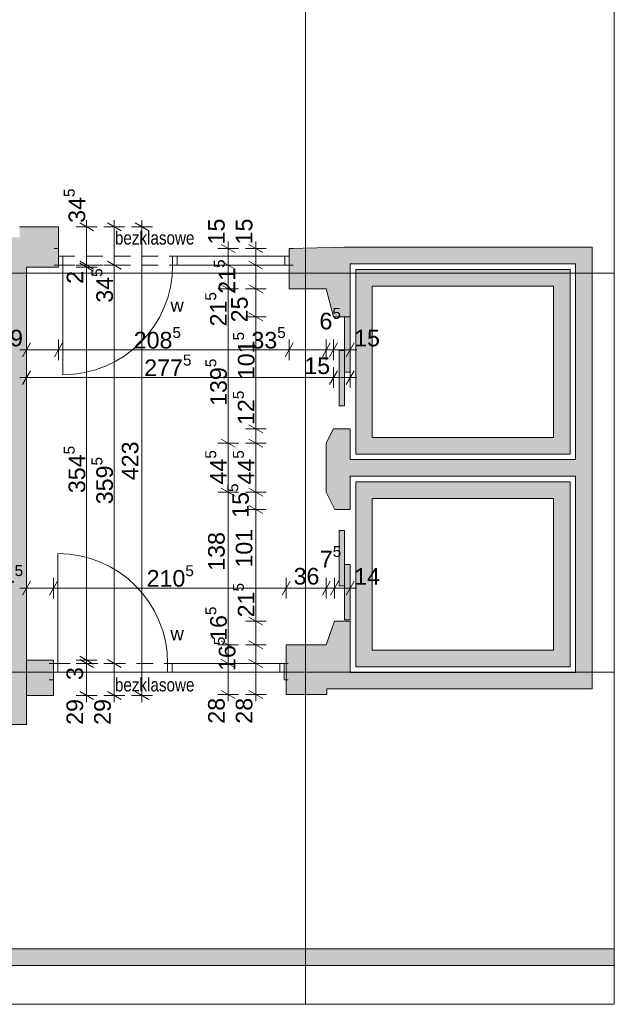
# Paper-space layout 'A-12 INWENTARYZACJA - PIĘTRO 9' of a CAD drawing. Header units: millimetres. Extents: x 0 to 420, y 0 to 297.
# Tile 7 of 10: x 232 to 286, y 108 to 197. Entities that reach past the tile are written whole.
import ezdxf
from ezdxf.xclip import XClip

# ---------------------------------------------------------------- set-up
doc = ezdxf.new("R2010")
doc.units = ezdxf.units.MM
doc.header["$MEASUREMENT"] = 0
doc.header["$XCLIPFRAME"] = 0
for name, pattern in [('ACAD_ISO03W100', [300, 120, -180]), ('DASHDOTX2', [1000, 500, -250, 0, -250]), ('Przer. długie kreski', [2.5, 1.5, -1]), ('PRZERYWANA_DU_A', [550, 350.0000000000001, -199.9999999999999])]:
    doc.linetypes.add(name, pattern=pattern)
for name, color, linetype, lineweight in [('0_Nr_pióra__2', 8, 'Continuous', 13), ('A_linie przekroju_Nr_pióra__1', 7, 'Continuous', 20), ('A_winda_Nr_pióra__1', 7, 'Continuous', 20), ('A_wymiary_Nr_pióra__1', 7, 'Continuous', 20), ('A_wymiary_Nr_pióra__2', 8, 'Continuous', 13), ('A_ściany_Nr_pióra__1', 7, 'Continuous', 20), ('Drzwi Archicad_Nr_pióra__1', 7, 'Continuous', 20)]:
    doc.layers.add(name, color=color, linetype=linetype, lineweight=lineweight)
for name, color, linetype, lineweight, true_color in [('A_opis_Nr_pióra__6', 7, 'Continuous', 13, 0xa9a9a9), ('A_osie_Nr_pióra__16', 7, 'Continuous', 5, 0x0f0f0f), ('A_ppoż_Nr_pióra__8', 7, 'Continuous', 13, 0x4c4c4c), ('A_ściany_Nr_pióra__10', 7, 'Continuous', 13, 0x4b4b4b)]:
    doc.layers.add(name, color=color, linetype=linetype, lineweight=lineweight, true_color=true_color)
for name, color, linetype in [('A_podrys', 7, 'Continuous'), ('A_winda', 7, 'Continuous'), ('A_ściany', 7, 'Continuous')]:
    doc.layers.add(name, color=color, linetype=linetype)
doc.styles.add('STYL_AUTOMATYCZNY_1', font='arial.ttf')
doc.styles.add('STYL_AUTOMATYCZNY_2', font='ARIALN.TTF')
doc.styles.add('STYL_AUTOMATYCZNY_4', font='arial.ttf')

# ---------------------------------------------------------------- blocks, each defined once
blk = doc.blocks.new('Rysunek_1_1', base_point=(-1583.246055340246, -271.4475983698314))
at = {"layer": 'A_winda', "linetype": 'Continuous', "lineweight": 0, "true_color": 0xfdfdfd}
h = blk.add_hatch(color=7, dxfattribs=at)
h.paths.add_polyline_path([(262.5852785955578, 173.9772357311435), (262.5852785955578, 157.3027357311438), (281.9452785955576, 157.3027357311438), (281.9452785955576, 173.9772357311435)])
h.paths.add_polyline_path([(280.4452785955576, 172.4772357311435), (280.4452785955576, 158.8027357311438), (264.0852785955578, 158.8027357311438), (264.0852785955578, 172.4772357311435)], flags=0)
for points in [[(261.5852785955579, 164.7083911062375), (262.0852785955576, 164.7083911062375), (262.0852785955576, 169.7083911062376), (261.5852785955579, 169.7083911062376)], [(261.085278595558, 161.6489538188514), (261.5852785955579, 161.6489538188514), (261.5852785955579, 166.6489538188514), (261.085278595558, 166.6489538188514)], [(261.085278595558, 150.4056729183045), (261.085278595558, 145.4056729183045), (261.5852785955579, 145.4056729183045), (261.5852785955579, 150.4056729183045)], [(261.5852785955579, 147.3462356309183), (261.5852785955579, 142.3462356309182), (262.0852785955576, 142.3462356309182), (262.0852785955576, 147.3462356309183)]]:
    blk.add_hatch(color=7, dxfattribs=at).paths.add_polyline_path(points)
h = blk.add_hatch(color=7, dxfattribs=at)
h.paths.add_polyline_path([(281.9452785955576, 154.8027357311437), (262.5852785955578, 154.8027357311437), (262.5852785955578, 138.0952357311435), (281.9452785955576, 138.0952357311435)])
h.paths.add_polyline_path([(280.4452785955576, 153.3027357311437), (280.4452785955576, 139.5952357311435), (264.0852785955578, 139.5952357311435), (264.0852785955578, 153.3027357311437)], flags=0)
at = {"layer": 'A_ściany', "linetype": 'Continuous', "lineweight": 0, "true_color": 0x000000}
for points in [[(231.365278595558, 176.8772357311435), (231.365278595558, 174.1772357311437), (235.7352785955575, 174.1772357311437), (235.7352785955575, 177.8172357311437), (232.2352785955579, 177.8172357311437), (232.2352785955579, 176.8772357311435)], [(256.5752787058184, 172.2323346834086), (259.9352783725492, 172.2323346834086), (260.5952789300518, 169.7083913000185), (262.0852788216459, 169.7083913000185), (262.0852788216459, 175.9772357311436), (261.5852785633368, 175.9772357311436), (256.5752787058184, 175.8723344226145)], [(283.9452785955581, 175.9772357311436), (262.0852785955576, 175.9772357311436), (262.0852785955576, 174.4772357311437), (283.9452785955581, 174.4772357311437)], [(283.9452785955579, 136.0952357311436), (283.9452785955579, 174.4772357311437), (282.4452785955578, 174.4772357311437), (282.4452785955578, 137.5952357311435)], [(232.8552785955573, 132.8772357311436), (232.8552785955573, 174.1772357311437), (231.3552785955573, 174.1772357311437), (231.3552785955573, 134.3772357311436)], [(259.9352782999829, 153.8513330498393), (260.7062545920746, 152.2948744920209), (262.0852784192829, 152.2948741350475), (262.0852787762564, 159.568391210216), (260.5952790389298, 159.568391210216), (259.9352782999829, 158.3013328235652)], [(262.0852785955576, 155.3027357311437), (282.4452785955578, 155.3027357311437), (282.4452785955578, 156.8027357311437), (262.0852785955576, 156.8027357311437)], [(259.9352782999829, 140.0752355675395), (256.3152785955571, 140.0752355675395), (256.3152785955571, 135.6123304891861), (259.9741930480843, 135.6123304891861), (259.9741930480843, 136.0952359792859), (262.0852787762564, 136.0952359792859), (262.0852784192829, 142.2048742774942), (260.666254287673, 142.2048742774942)], [(232.8552785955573, 138.7072357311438), (232.8552785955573, 135.5072357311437), (235.2852785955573, 135.5072357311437), (235.2852785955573, 138.7072357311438)], [(262.0852785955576, 136.0952357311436), (283.9452785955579, 136.0952357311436), (282.4452785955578, 137.5952357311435), (262.0852785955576, 137.5952357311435)], [(231.3552785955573, 134.3772357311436), (203.2760536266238, 134.3772357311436), (201.7760536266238, 132.8772357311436), (232.8552785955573, 132.8772357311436)], [(156.1960543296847, 112.6264680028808), (156.1960543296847, 111.126467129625), (285.9452773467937, 111.126467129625), (285.9452773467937, 112.6264680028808)]]:
    blk.add_hatch(color=18, dxfattribs=at).paths.add_polyline_path(points)
at = {"layer": '0_Nr_pióra__2', "color": 8, "linetype": 'PRZERYWANA_DU_A', "lineweight": 13, "flags": 128}
for points in [[(285.9452785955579, 107.6272357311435), (285.9452785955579, 202.6272357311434)], [(193.8800683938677, 107.6272357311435), (285.9452785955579, 107.6272357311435)]]:
    blk.add_lwpolyline(points, dxfattribs=at)
at = {"layer": 'A_linie przekroju_Nr_pióra__1', "color": 7, "linetype": 'ACAD_ISO03W100', "lineweight": 20}
blk.add_line((54.97905168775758, 145.4599373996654), (285.9452800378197, 145.4599373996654), dxfattribs=at)
at = {"layer": 'A_osie_Nr_pióra__16', "color": 250, "linetype": 'DASHDOTX2', "lineweight": 5, "true_color": 0x0f0f0f}
for p, q in [((258.0510532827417, 257.0852135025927), (258.0510532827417, 107.6272353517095)), ((285.9452776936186, 173.6272332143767), (61.7463861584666, 173.6272332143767)), ((285.9452776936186, 137.6272392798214), (61.7463861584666, 137.6272392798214))]:
    blk.add_line(p, q, dxfattribs=at)
at = {"layer": 'A_winda_Nr_pióra__1', "color": 7, "linetype": 'PRZERYWANA_DU_A', "lineweight": 20, "flags": 128}
for points in [[(262.5852785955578, 173.9772357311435), (281.9452785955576, 173.9772357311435), (281.9452785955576, 157.3027357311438), (262.5852785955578, 157.3027357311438)], [(280.4452785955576, 172.4772357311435), (280.4452785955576, 158.8027357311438), (264.0852785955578, 158.8027357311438), (264.0852785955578, 172.4772357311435)], [(281.9452785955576, 154.8027357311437), (262.5852785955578, 154.8027357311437), (262.5852785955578, 138.0952357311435), (281.9452785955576, 138.0952357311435)], [(280.4452785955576, 153.3027357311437), (280.4452785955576, 139.5952357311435), (264.0852785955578, 139.5952357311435), (264.0852785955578, 153.3027357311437)]]:
    blk.add_lwpolyline(points, close=True, dxfattribs=at)
at = {"layer": 'A_winda_Nr_pióra__1', "color": 7, "linetype": 'Continuous', "lineweight": 20, "flags": 128}
for points in [[(261.5852785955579, 164.7083911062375), (261.5852785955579, 169.7083911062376), (262.0852785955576, 169.7083911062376), (262.0852785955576, 164.7083911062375)], [(261.085278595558, 161.6489538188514), (261.085278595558, 166.6489538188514), (261.5852785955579, 166.6489538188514), (261.5852785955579, 161.6489538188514)], [(261.085278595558, 150.4056729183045), (261.085278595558, 145.4056729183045), (261.5852785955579, 145.4056729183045), (261.5852785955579, 150.4056729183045)], [(261.5852785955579, 147.3462356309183), (261.5852785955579, 142.3462356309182), (262.0852785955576, 142.3462356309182), (262.0852785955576, 147.3462356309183)]]:
    blk.add_lwpolyline(points, close=True, dxfattribs=at)
at = {"layer": 'A_wymiary_Nr_pióra__1', "color": 7, "linetype": 'Continuous', "lineweight": 20}
for p, q in [((238.9102800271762, 177.4563919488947), (237.6602768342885, 178.1780784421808)), ((241.4102789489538, 177.4563919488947), (240.160279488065, 178.1780784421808)), ((243.9102778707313, 177.4563919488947), (242.6602784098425, 178.1780784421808)), ((251.7002770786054, 175.5114905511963), (250.4502776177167, 176.2331770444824)), ((254.200279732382, 175.5114905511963), (252.9502802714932, 176.2331770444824)), ((237.6602768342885, 174.7331784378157), (238.9102800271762, 174.0114919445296)), ((238.9102800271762, 173.8163905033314), (237.6602768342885, 174.5380807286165)), ((240.160279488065, 174.7331784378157), (241.4102789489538, 174.0114919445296)), ((250.4502776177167, 174.7331784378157), (251.7002770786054, 174.0114919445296)), ((252.9502802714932, 174.7331784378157), (254.200279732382, 174.0114919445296)), ((250.4502776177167, 172.5931793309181), (251.7002770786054, 171.8714891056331)), ((252.9502802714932, 172.5931793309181), (254.200279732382, 171.8714891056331)), ((252.9502802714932, 170.0692359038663), (254.200279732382, 169.3475456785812)), ((233.2161229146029, 167.3333895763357), (232.4944364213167, 166.0833901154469)), ((236.0961214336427, 167.3333895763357), (235.3744349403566, 166.0833901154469)), ((256.9361223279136, 167.3333895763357), (256.2144358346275, 166.0833901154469)), ((260.296123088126, 167.3333895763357), (259.5744365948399, 166.0833901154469)), ((260.9561233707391, 167.3333895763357), (260.234433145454, 166.0833901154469)), ((261.7244337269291, 166.0833901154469), (262.4461239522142, 167.3333895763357)), ((233.2161229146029, 164.8333906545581), (232.4944364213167, 163.5833911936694)), ((260.9561233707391, 164.8333906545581), (260.234433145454, 163.5833911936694)), ((261.7244337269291, 163.5833911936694), (262.4461239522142, 164.8333906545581)), ((252.9502802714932, 159.9292342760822), (254.200279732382, 159.2075477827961)), ((250.4502776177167, 158.6621758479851), (251.7002770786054, 157.940489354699)), ((252.9502802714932, 158.6621758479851), (254.200279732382, 157.940489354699)), ((250.4502776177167, 154.2121776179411), (251.7002770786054, 153.490487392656)), ((252.9502802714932, 154.2121776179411), (254.200279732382, 153.490487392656)), ((252.9502802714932, 152.6557175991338), (254.200279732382, 151.9340311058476)), ((233.2161229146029, 145.8298728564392), (232.4944364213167, 144.5798733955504)), ((235.646120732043, 145.8298728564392), (234.9244342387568, 144.5798733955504)), ((256.676121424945, 145.8298728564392), (255.9544349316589, 144.5798733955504)), ((260.296123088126, 145.8298728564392), (259.5744365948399, 144.5798733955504)), ((261.027098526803, 145.8298728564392), (260.3054120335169, 144.5798733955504)), ((261.7244337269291, 144.5798733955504), (262.4461239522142, 145.8298728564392)), ((252.9502802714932, 142.5657172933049), (254.200279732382, 141.8440308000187)), ((250.4502776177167, 140.4360782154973), (251.7002770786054, 139.7143917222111)), ((252.9502802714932, 140.4360782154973), (254.200279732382, 139.7143917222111)), ((237.6602768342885, 139.068080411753), (238.9102800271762, 138.3463901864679)), ((238.9102800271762, 138.0463934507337), (237.6602768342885, 138.7680799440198)), ((240.160279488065, 138.7680799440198), (241.4102789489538, 138.0463934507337)), ((250.4502776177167, 138.7680799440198), (251.7002770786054, 138.0463934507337)), ((252.9502802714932, 138.7680799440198), (254.200279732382, 138.0463934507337)), ((237.6602768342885, 135.8680779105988), (238.9102800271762, 135.1463914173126)), ((240.160279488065, 135.8680779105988), (241.4102789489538, 135.1463914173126)), ((242.6602784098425, 135.8680779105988), (243.9102778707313, 135.1463914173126)), ((250.4502776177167, 135.9731747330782), (251.7002770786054, 135.2514882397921)), ((252.9502802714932, 135.9731747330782), (254.200279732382, 135.2514882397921))]:
    blk.add_line(p, q, dxfattribs=at)
at = {"layer": 'A_wymiary_Nr_pióra__2', "color": 8, "linetype": 'Continuous', "lineweight": 13}
for p, q in [((239.2227789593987, 177.8172351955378), (237.347777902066, 177.8172351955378)), ((238.2852784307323, 177.8172351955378), (238.2852784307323, 178.4284843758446)), ((238.2852784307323, 174.3723351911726), (238.2852784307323, 177.8172351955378)), ((241.7227778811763, 177.8172351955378), (239.8477768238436, 177.8172351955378)), ((240.7852773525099, 177.8172351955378), (240.7852773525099, 178.4284843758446)), ((240.7852773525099, 174.3723351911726), (240.7852773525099, 177.8172351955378)), ((244.2227768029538, 177.8172351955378), (242.3477794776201, 177.8172351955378)), ((243.2852800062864, 177.8172351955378), (243.2852800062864, 178.4284843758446)), ((243.2852800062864, 135.5072346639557), (243.2852800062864, 177.8172351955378)), ((251.0752792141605, 175.8723337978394), (251.0752792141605, 176.4835829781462)), ((253.5752781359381, 175.8723337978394), (253.5752781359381, 176.4835829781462)), ((252.0127797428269, 175.8723337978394), (250.1377786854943, 175.8723337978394)), ((251.0752792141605, 174.3723351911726), (251.0752792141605, 175.8723337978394)), ((254.5127786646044, 175.8723337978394), (252.6377776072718, 175.8723337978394)), ((253.5752781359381, 174.3723351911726), (253.5752781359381, 175.8723337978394)), ((239.2227789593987, 174.3723351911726), (237.347777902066, 174.3723351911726)), ((238.2852784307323, 174.1772374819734), (238.2852784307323, 174.3723351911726)), ((241.7227778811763, 174.3723351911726), (239.8477768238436, 174.3723351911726)), ((240.7852773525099, 138.4072366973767), (240.7852773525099, 174.3723351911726)), ((252.0127797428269, 174.3723351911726), (250.1377786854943, 174.3723351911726)), ((251.0752792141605, 172.232336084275), (251.0752792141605, 174.3723351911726)), ((254.5127786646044, 174.3723351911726), (252.6377776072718, 174.3723351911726)), ((253.5752781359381, 172.232336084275), (253.5752781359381, 174.3723351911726)), ((239.2227789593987, 174.1772374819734), (237.347777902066, 174.1772374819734)), ((238.2852784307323, 138.7072371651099), (238.2852784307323, 174.1772374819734)), ((252.0127797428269, 172.232336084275), (250.1377786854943, 172.232336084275)), ((251.0752792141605, 158.301332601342), (251.0752792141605, 172.232336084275)), ((254.5127786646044, 172.232336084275), (252.6377776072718, 172.232336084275)), ((253.5752781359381, 169.7083926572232), (253.5752781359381, 172.232336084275)), ((254.5127786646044, 169.7083926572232), (252.6377776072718, 169.7083926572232)), ((253.5752781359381, 159.5683910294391), (253.5752781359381, 169.7083926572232)), ((232.8552796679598, 165.7708911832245), (232.8552796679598, 167.6458922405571)), ((235.7352781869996, 165.7708911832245), (235.7352781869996, 167.6458922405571)), ((256.5752790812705, 165.7708911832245), (256.5752790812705, 167.6458922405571)), ((259.935279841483, 165.7708911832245), (259.935279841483, 167.6458922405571)), ((260.5952801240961, 165.7708911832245), (260.5952801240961, 167.6458922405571)), ((262.0852769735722, 165.7708911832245), (262.0852769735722, 167.6458922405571)), ((232.2440267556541, 166.7083917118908), (232.8552796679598, 166.7083917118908)), ((232.8552796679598, 166.7083917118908), (235.7352781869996, 166.7083917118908)), ((235.7352781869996, 166.7083917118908), (256.5752790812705, 166.7083917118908)), ((256.5752790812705, 166.7083917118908), (259.935279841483, 166.7083917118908)), ((259.935279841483, 166.7083917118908), (260.5952801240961, 166.7083917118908)), ((260.5952801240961, 166.7083917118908), (262.0852769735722, 166.7083917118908)), ((262.0852769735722, 166.7083917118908), (262.696529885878, 166.7083917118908)), ((232.8552796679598, 163.2708922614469), (232.8552796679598, 165.1458895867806)), ((260.5952801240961, 163.2708922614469), (260.5952801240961, 165.1458895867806)), ((262.0852769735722, 163.2708922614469), (262.0852769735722, 165.1458895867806)), ((232.2440267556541, 164.2083927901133), (232.8552796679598, 164.2083927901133)), ((232.8552796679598, 164.2083927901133), (260.5952801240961, 164.2083927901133)), ((260.5952801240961, 164.2083927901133), (262.0852769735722, 164.2083927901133)), ((262.0852769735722, 164.2083927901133), (262.696529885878, 164.2083927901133)), ((254.5127786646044, 159.5683910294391), (252.6377776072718, 159.5683910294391)), ((253.5752781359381, 158.301332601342), (253.5752781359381, 159.5683910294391)), ((252.0127797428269, 158.301332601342), (250.1377786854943, 158.301332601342)), ((251.0752792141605, 153.8513343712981), (251.0752792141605, 158.301332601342)), ((254.5127786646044, 158.301332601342), (252.6377776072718, 158.301332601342)), ((253.5752781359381, 153.8513343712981), (253.5752781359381, 158.301332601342)), ((252.0127797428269, 153.8513343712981), (250.1377786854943, 153.8513343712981)), ((251.0752792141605, 140.0752349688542), (251.0752792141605, 153.8513343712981)), ((254.5127786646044, 153.8513343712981), (252.6377776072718, 153.8513343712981)), ((253.5752781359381, 152.2948743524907), (253.5752781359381, 153.8513343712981)), ((254.5127786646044, 152.2948743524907), (252.6377776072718, 152.2948743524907)), ((253.5752781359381, 142.2048740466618), (253.5752781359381, 152.2948743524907)), ((232.8552796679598, 144.2673744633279), (232.8552796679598, 146.1423755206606)), ((235.2852774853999, 144.2673744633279), (235.2852774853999, 146.1423755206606)), ((256.315278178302, 144.2673744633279), (256.315278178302, 146.1423755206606)), ((259.935279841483, 144.2673744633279), (259.935279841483, 146.1423755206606)), ((260.66625528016, 144.2673744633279), (260.66625528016, 146.1423755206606)), ((262.0852769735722, 144.2673744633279), (262.0852769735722, 146.1423755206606)), ((232.2440267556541, 145.2048749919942), (232.8552796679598, 145.2048749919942)), ((232.8552796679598, 145.2048749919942), (235.2852774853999, 145.2048749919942)), ((235.2852774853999, 145.2048749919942), (256.315278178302, 145.2048749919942)), ((256.315278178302, 145.2048749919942), (259.935279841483, 145.2048749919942)), ((259.935279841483, 145.2048749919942), (260.66625528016, 145.2048749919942)), ((260.66625528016, 145.2048749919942), (262.0852769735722, 145.2048749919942)), ((262.0852769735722, 145.2048749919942), (262.696529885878, 145.2048749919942)), ((254.5127786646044, 142.2048740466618), (252.6377776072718, 142.2048740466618)), ((253.5752781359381, 140.0752349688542), (253.5752781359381, 142.2048740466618)), ((252.0127797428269, 140.0752349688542), (250.1377786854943, 140.0752349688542)), ((251.0752792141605, 138.4072366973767), (251.0752792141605, 140.0752349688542)), ((254.5127786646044, 140.0752349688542), (252.6377776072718, 140.0752349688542)), ((253.5752781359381, 138.4072366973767), (253.5752781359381, 140.0752349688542)), ((239.2227789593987, 138.7072371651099), (237.347777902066, 138.7072371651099)), ((238.2852784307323, 138.4072366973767), (238.2852784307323, 138.7072371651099)), ((239.2227789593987, 138.4072366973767), (237.347777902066, 138.4072366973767)), ((238.2852784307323, 135.5072346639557), (238.2852784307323, 138.4072366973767)), ((241.7227778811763, 138.4072366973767), (239.8477768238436, 138.4072366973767)), ((240.7852773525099, 135.5072346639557), (240.7852773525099, 138.4072366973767)), ((252.0127797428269, 138.4072366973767), (250.1377786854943, 138.4072366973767)), ((251.0752792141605, 135.6123314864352), (251.0752792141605, 138.4072366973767)), ((254.5127786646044, 138.4072366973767), (252.6377776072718, 138.4072366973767)), ((253.5752781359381, 135.6123314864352), (253.5752781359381, 138.4072366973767)), ((239.2227789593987, 135.5072346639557), (237.347777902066, 135.5072346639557)), ((238.2852784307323, 134.8959854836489), (238.2852784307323, 135.5072346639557)), ((241.7227778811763, 135.5072346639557), (239.8477768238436, 135.5072346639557)), ((240.7852773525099, 134.8959854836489), (240.7852773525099, 135.5072346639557)), ((244.2227768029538, 135.5072346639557), (242.3477794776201, 135.5072346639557)), ((243.2852800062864, 134.8959854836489), (243.2852800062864, 135.5072346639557)), ((252.0127797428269, 135.6123314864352), (250.1377786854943, 135.6123314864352)), ((251.0752792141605, 135.0010823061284), (251.0752792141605, 135.6123314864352)), ((254.5127786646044, 135.6123314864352), (252.6377776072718, 135.6123314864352)), ((253.5752781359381, 135.0010823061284), (253.5752781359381, 135.6123314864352))]:
    blk.add_line(p, q, dxfattribs=at)
at = {"layer": 'A_ściany_Nr_pióra__1', "color": 7, "linetype": 'Continuous', "lineweight": 20}
for p, q in [((235.7352781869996, 175.8723337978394), (235.365280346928, 175.8723337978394)), ((235.7352781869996, 175.1723339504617), (235.7352781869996, 175.8723337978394)), ((235.7352781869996, 174.3723351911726), (235.7352781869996, 175.1723339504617)), ((256.5752790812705, 175.8723337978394), (256.9452769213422, 175.8723337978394)), ((256.5752790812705, 175.1723339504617), (256.5752790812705, 175.8723337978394)), ((256.5752790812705, 174.3723351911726), (256.5752790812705, 175.1723339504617)), ((235.7352781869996, 174.3723351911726), (235.365280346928, 174.3723351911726)), ((256.5752790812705, 174.3723351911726), (256.9452769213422, 174.3723351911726)), ((260.5952801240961, 169.7083926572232), (262.0852769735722, 169.7083926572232)), ((260.5952801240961, 159.5683910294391), (262.0852769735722, 159.5683910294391)), ((262.0852769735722, 152.2948743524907), (260.7062548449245, 152.2948743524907)), ((260.66625528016, 142.2048740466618), (262.0852769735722, 142.2048740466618)), ((235.2852774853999, 138.4072366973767), (234.9152796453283, 138.4072366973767)), ((235.2852774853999, 138.4072366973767), (235.2852774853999, 137.6072342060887)), ((256.1252783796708, 138.4072366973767), (256.4952799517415, 138.4072366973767)), ((256.1252783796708, 138.4072366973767), (256.1252783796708, 137.6072342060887)), ((235.2852774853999, 136.907234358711), (234.9152796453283, 136.907234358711)), ((235.2852774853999, 137.6072342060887), (235.2852774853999, 136.907234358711)), ((256.1252783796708, 137.6072342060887), (256.1252783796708, 136.907234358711)), ((256.1252783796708, 136.907234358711), (256.4952799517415, 136.907234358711))]:
    blk.add_line(p, q, dxfattribs=at)
at = {"layer": 'A_ściany_Nr_pióra__1', "color": 7, "linetype": 'Continuous', "lineweight": 20, "flags": 128}
for points in [[(235.7352785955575, 177.8172357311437), (232.2352785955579, 177.8172357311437)], [(235.7352785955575, 175.8723344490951), (235.7352785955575, 177.8172357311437)], [(261.5852785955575, 175.9772357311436), (256.5752785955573, 175.8723344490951)], [(256.5752785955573, 175.8723344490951), (256.5752785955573, 172.2323344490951)], [(262.0852785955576, 175.9772357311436), (261.5852785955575, 175.9772357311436)], [(283.9452785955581, 175.9772357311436), (262.0852785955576, 175.9772357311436)], [(283.9452785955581, 174.4772357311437), (283.9452785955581, 175.9772357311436)], [(235.7352785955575, 174.1772357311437), (235.7352785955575, 174.3723344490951)], [(262.0852785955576, 174.4772357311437), (282.4452785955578, 174.4772357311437)], [(262.0852785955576, 169.7083911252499), (262.0852785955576, 174.4772357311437)], [(282.4452785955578, 174.4772357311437), (282.4452785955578, 156.8027357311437)], [(283.9452785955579, 136.0952357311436), (283.9452785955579, 174.4772357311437)], [(232.8552785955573, 132.8772357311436), (232.8552785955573, 174.1772357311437)], [(232.8552785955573, 174.1772357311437), (235.7352785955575, 174.1772357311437)], [(256.5752785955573, 172.2323344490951), (259.9352785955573, 172.2323344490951)], [(259.9352785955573, 172.2323344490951), (260.5952785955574, 169.7083911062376)], [(260.5952785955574, 159.5683911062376), (259.9352785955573, 158.3013327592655)], [(262.0852785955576, 156.8027357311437), (262.0852785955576, 159.5683910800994)], [(259.9352785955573, 158.3013327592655), (259.9352785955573, 153.8513327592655)], [(282.4452785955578, 156.8027357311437), (262.0852785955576, 156.8027357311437)], [(262.0852785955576, 155.3027357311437), (282.4452785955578, 155.3027357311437)], [(262.0852785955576, 152.2948741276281), (262.0852785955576, 155.3027357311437)], [(282.4452785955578, 155.3027357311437), (282.4452785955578, 137.5952357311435)], [(259.9352785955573, 153.8513327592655), (260.7062545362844, 152.2948743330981)], [(260.6662545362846, 142.2048743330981), (259.9352785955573, 140.0752357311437)], [(262.0852785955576, 137.5952357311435), (262.0852785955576, 142.2048745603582)], [(259.9352785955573, 140.0752357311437), (256.3152785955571, 140.0752357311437)], [(256.3152785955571, 140.0752357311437), (256.3152785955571, 135.6123304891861)], [(232.8552785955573, 138.7072357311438), (232.8552785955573, 135.5072357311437)], [(235.2852785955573, 138.7072357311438), (232.8552785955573, 138.7072357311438)], [(235.2852785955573, 138.4072357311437), (235.2852785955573, 138.7072357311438)], [(235.2852785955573, 135.5072357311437), (235.2852785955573, 136.9072357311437)], [(282.4452785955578, 137.5952357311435), (262.0852785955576, 137.5952357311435)], [(259.9741931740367, 135.6123304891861), (259.9741931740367, 136.0952357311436)], [(259.9741931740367, 136.0952357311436), (262.0852785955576, 136.0952357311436)], [(262.0852785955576, 136.0952357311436), (283.9452785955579, 136.0952357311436)], [(232.8552785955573, 135.5072357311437), (235.2852785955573, 135.5072357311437)], [(256.3152785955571, 135.6123304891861), (259.9741931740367, 135.6123304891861)], [(202.9650536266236, 132.8772357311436), (232.8552785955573, 132.8772357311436)], [(285.9452785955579, 112.6264683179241), (202.9650536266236, 112.6264683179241)], [(156.1960536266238, 111.1264683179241), (285.9452785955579, 111.1264683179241)]]:
    blk.add_lwpolyline(points, dxfattribs=at)
at = {"layer": 'A_ściany_Nr_pióra__10', "color": 251, "linetype": 'Przer. długie kreski', "lineweight": 13, "true_color": 0x4b4b4b}
for p, q in [((235.7352781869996, 175.1790739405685), (256.5752790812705, 175.1790739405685)), ((235.7352781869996, 174.3723351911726), (256.5752790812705, 174.3723351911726)), ((235.2852774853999, 138.4072366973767), (256.1252783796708, 138.4072366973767)), ((235.2852774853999, 137.6072342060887), (256.1252783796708, 137.6072342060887))]:
    blk.add_line(p, q, dxfattribs=at)
at = {"layer": 'Drzwi Archicad_Nr_pióra__1', "color": 7, "linetype": 'Continuous', "lineweight": 20}
for p, q in [((235.7352781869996, 175.8723337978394), (235.365280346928, 175.8723337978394)), ((235.7352781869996, 175.8723337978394), (235.365280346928, 175.8723337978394)), ((235.7352781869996, 175.1723339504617), (235.7352781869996, 175.8723337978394)), ((235.7352781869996, 175.1723339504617), (235.7352781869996, 175.8723337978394)), ((236.1352775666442, 175.1723339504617), (235.7352781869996, 175.1723339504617)), ((235.7352781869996, 175.1723339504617), (235.7352781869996, 174.3723351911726)), ((235.7352781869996, 174.3723351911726), (235.7352781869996, 175.1723339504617)), ((235.7352781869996, 174.3723351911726), (235.7352781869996, 175.1723339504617)), ((236.1352775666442, 174.3723351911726), (236.1352775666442, 175.1723339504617)), ((246.4510526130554, 175.1723339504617), (246.0510532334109, 175.1723339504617)), ((246.0510532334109, 175.1723339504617), (246.0510532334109, 174.3723351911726)), ((246.4510526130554, 174.3723351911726), (246.4510526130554, 175.1723339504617)), ((256.175279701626, 175.1723339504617), (246.4510526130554, 175.1723339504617)), ((246.4510526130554, 175.1723339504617), (246.4510526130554, 174.3723351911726)), ((256.5752790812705, 175.1723339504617), (256.175279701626, 175.1723339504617)), ((256.175279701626, 175.1723339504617), (256.175279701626, 174.3723351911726)), ((256.175279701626, 174.3723351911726), (256.175279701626, 175.1723339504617)), ((256.5752790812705, 175.1723339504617), (256.5752790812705, 175.8723337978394)), ((256.5752790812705, 175.1723339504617), (256.5752790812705, 175.8723337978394)), ((256.5752790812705, 175.8723337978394), (256.9452769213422, 175.8723337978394)), ((256.5752790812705, 175.8723337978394), (256.9452769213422, 175.8723337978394)), ((256.5752790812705, 174.3723351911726), (256.5752790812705, 175.1723339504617)), ((256.5752790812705, 174.3723351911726), (256.5752790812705, 175.1723339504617)), ((256.5752790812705, 174.3723351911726), (256.5752790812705, 175.1723339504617)), ((235.7352781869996, 174.3723351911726), (235.365280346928, 174.3723351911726)), ((235.7352781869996, 174.3723351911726), (235.365280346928, 174.3723351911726)), ((235.7352781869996, 174.3723351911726), (236.1352775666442, 174.3723351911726)), ((236.1352775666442, 174.3723351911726), (236.1352775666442, 164.4565595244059)), ((246.0510532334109, 174.3723351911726), (246.4510526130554, 174.3723351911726)), ((246.4510526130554, 174.3723351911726), (256.175279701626, 174.3723351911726)), ((256.175279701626, 174.3723351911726), (256.5752790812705, 174.3723351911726)), ((256.5752790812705, 174.3723351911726), (256.9452769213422, 174.3723351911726)), ((256.5752790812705, 174.3723351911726), (256.9452769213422, 174.3723351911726)), ((260.5952801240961, 169.7083926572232), (262.0852769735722, 169.7083926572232)), ((260.5952801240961, 159.5683910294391), (262.0852769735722, 159.5683910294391)), ((262.0852769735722, 152.2948743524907), (260.7062548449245, 152.2948743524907)), ((235.6852768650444, 138.4072366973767), (235.6852768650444, 148.3230123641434)), ((260.66625528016, 142.2048740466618), (262.0852769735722, 142.2048740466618)), ((235.2852774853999, 138.4072366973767), (234.9152796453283, 138.4072366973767)), ((235.2852774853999, 138.4072366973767), (234.9152796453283, 138.4072366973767)), ((235.2852774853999, 138.4072366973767), (235.6852768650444, 138.4072366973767)), ((235.2852774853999, 137.6072342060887), (235.2852774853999, 138.4072366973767)), ((235.2852774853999, 138.4072366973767), (235.2852774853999, 137.6072342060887)), ((235.2852774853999, 138.4072366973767), (235.2852774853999, 137.6072342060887)), ((235.6852768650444, 138.4072366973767), (235.6852768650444, 137.6072342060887)), ((245.6010525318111, 137.6072342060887), (245.6010525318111, 138.4072366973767)), ((245.6010525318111, 138.4072366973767), (246.0010556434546, 138.4072366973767)), ((246.0010556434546, 138.4072366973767), (246.0010556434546, 137.6072342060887)), ((246.0010556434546, 137.6072342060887), (246.0010556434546, 138.4072366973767)), ((246.0010556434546, 138.4072366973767), (255.7252790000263, 138.4072366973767)), ((255.7252790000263, 137.6072342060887), (255.7252790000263, 138.4072366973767)), ((255.7252790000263, 138.4072366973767), (256.1252783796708, 138.4072366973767)), ((255.7252790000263, 138.4072366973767), (255.7252790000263, 137.6072342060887)), ((256.1252783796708, 138.4072366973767), (256.1252783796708, 137.6072342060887)), ((256.1252783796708, 138.4072366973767), (256.1252783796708, 137.6072342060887)), ((256.1252783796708, 138.4072366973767), (256.1252783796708, 137.6072342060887)), ((256.1252783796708, 138.4072366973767), (256.4952799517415, 138.4072366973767)), ((256.1252783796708, 138.4072366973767), (256.4952799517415, 138.4072366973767)), ((235.2852774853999, 136.907234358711), (234.9152796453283, 136.907234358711)), ((235.2852774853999, 136.907234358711), (234.9152796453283, 136.907234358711)), ((235.6852768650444, 137.6072342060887), (235.2852774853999, 137.6072342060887)), ((235.2852774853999, 137.6072342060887), (235.2852774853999, 136.907234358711)), ((235.2852774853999, 137.6072342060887), (235.2852774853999, 136.907234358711)), ((246.0010556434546, 137.6072342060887), (245.6010525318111, 137.6072342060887)), ((255.7252790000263, 137.6072342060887), (246.0010556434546, 137.6072342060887)), ((256.1252783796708, 137.6072342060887), (255.7252790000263, 137.6072342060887)), ((256.1252783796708, 137.6072342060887), (256.1252783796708, 136.907234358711)), ((256.1252783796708, 137.6072342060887), (256.1252783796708, 136.907234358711)), ((256.1252783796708, 136.907234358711), (256.4952799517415, 136.907234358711)), ((256.1252783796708, 136.907234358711), (256.4952799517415, 136.907234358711))]:
    blk.add_line(p, q, dxfattribs=at)
for centre, start, end in [((236.1352785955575, 174.3723344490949), 270, 0), ((235.6852785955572, 138.4072357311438), 0, 90)]:
    blk.add_arc(centre, 9.915775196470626, start, end, dxfattribs=at)
at = {"layer": 'A_opis_Nr_pióra__6', "color": 253, "linetype": 'Continuous', "lineweight": 13, "true_color": 0xa9a9a9, "char_height": 1.2, "attachment_point": 5, "style": 'STYL_AUTOMATYCZNY_1'}
for insert in [(246.4579416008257, 170.7543372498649), (246.4579416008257, 141.0903562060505)]:
    blk.add_mtext('\\A1;{\\pqc;\\fArial|b0|i0|c238|p0;\\W1.000000;w}', dxfattribs=dict(at, insert=insert))
at = {"layer": 'A_ppoż_Nr_pióra__8', "color": 251, "linetype": 'Continuous', "lineweight": 13, "true_color": 0x4c4c4c, "char_height": 1.2, "attachment_point": 5, "style": 'STYL_AUTOMATYCZNY_2'}
for insert in [(244.4329755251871, 176.8116645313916), (244.4329755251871, 136.4674291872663)]:
    blk.add_mtext('\\A1;{\\pqc;\\fArial Narrow|b0|i0|c238|p0;\\W1.000000;bezklasowe}', dxfattribs=dict(at, insert=insert))
at = {"layer": 'A_wymiary_Nr_pióra__1', "color": 7, "linetype": 'Continuous', "lineweight": 20, "char_height": 1.5, "attachment_point": 7, "rotation": 90, "style": 'STYL_AUTOMATYCZNY_1'}
for s, insert in [('\\A1;{\\pql;\\fArial|b0|i0|c238|p0;\\W1.000000;34\\fArial|b0|i0|c238|p0;\\W1.000000;\\A1{\\H.66x;\\S5^  ;}}', (238.5939775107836, 178.1784857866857)), ('\\A1;{\\pql;\\fArial|b0|i0|c238|p0;\\W1.000000;21\\fArial|b0|i0|c238|p0;\\W1.000000;\\A1{\\H.66x;\\S5^  ;}}', (252.1494350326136, 171.7806994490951)), ('\\A1;{\\pql;\\fArial|b0|i0|c238|p0;\\W1.000000;34\\fArial|b0|i0|c238|p0;\\W1.000000;\\A1{\\H.66x;\\S5^  ;}}', (241.0939775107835, 170.9678143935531)), ('\\A1;{\\pql;\\fArial|b0|i0|c238|p0;\\W1.000000;21\\fArial|b0|i0|c238|p0;\\W1.000000;\\A1{\\H.66x;\\S5^  ;}}', (251.3744351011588, 168.8278143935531)), ('\\A1;{\\pql;\\fArial|b0|i0|c238|p0;\\W1.000000;101\\fArial|b0|i0|c238|p0;\\W1.000000;\\A1{\\H.66x;\\S5^  ;}}', (253.8829730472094, 164.0663461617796)), ('\\A1;{\\pql;\\fArial|b0|i0|c238|p0;\\W1.000000;139\\fArial|b0|i0|c238|p0;\\W1.000000;\\A1{\\H.66x;\\S5^  ;}}', (251.3839775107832, 161.6515185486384)), ('\\A1;{\\pql;\\fArial|b0|i0|c238|p0;\\W1.000000;12\\fArial|b0|i0|c238|p0;\\W1.000000;\\A1{\\H.66x;\\S5^  ;}}', (253.8744351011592, 159.9296411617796)), ('\\A1;{\\pql;\\fArial|b0|i0|c238|p0;\\W1.000000;354\\fArial|b0|i0|c238|p0;\\W1.000000;\\A1{\\H.66x;\\S5^  ;}}', (238.5939775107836, 153.776512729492)), ('\\A1;{\\pql;\\fArial|b0|i0|c238|p0;\\W1.000000;44\\fArial|b0|i0|c238|p0;\\W1.000000;\\A1{\\H.66x;\\S5^  ;}}', (251.3744351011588, 154.5546977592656)), ('\\A1;{\\pql;\\fArial|b0|i0|c238|p0;\\W1.000000;44\\fArial|b0|i0|c238|p0;\\W1.000000;\\A1{\\H.66x;\\S5^  ;}}', (253.8744351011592, 154.5546977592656)), ('\\A1;{\\pql;\\fArial|b0|i0|c238|p0;\\W1.000000;359\\fArial|b0|i0|c238|p0;\\W1.000000;\\A1{\\H.66x;\\S5^  ;}}', (241.0939775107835, 152.7744700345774)), ('\\A1;{\\pql;\\fArial|b0|i0|c238|p0;\\W1.000000;15\\fArial|b0|i0|c238|p0;\\W1.000000;\\A1{\\H.66x;\\S5^  ;}}', (253.3695890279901, 151.5514685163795)), ('\\A1;{\\pql;\\fArial|b0|i0|c238|p0;\\W1.000000;21\\fArial|b0|i0|c238|p0;\\W1.000000;\\A1{\\H.66x;\\S5^  ;}}', (253.8744351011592, 142.5661243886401)), ('\\A1;{\\pql;\\fArial|b0|i0|c238|p0;\\W1.000000;16\\fArial|b0|i0|c238|p0;\\W1.000000;\\A1{\\H.66x;\\S5^  ;}}', (251.382973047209, 140.4364857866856)), ('\\A1;{\\pql;\\fArial|b0|i0|c238|p0;\\W1.000000;16\\fArial|b0|i0|c238|p0;\\W1.000000;\\A1{\\H.66x;\\S5^  ;}}', (252.1579729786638, 137.7196007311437))]:
    blk.add_mtext(s, dxfattribs=dict(at, insert=insert))
at = {"layer": 'A_wymiary_Nr_pióra__1', "color": 7, "linetype": 'Continuous', "lineweight": 20, "char_height": 1.5, "attachment_point": 7, "rotation": 90, "style": 'STYL_AUTOMATYCZNY_4'}
for s, insert, width in [('\\A1;{\\pql;\\fArial|b0|i0|c238|p0;\\W1.000000;15}', (250.7752785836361, 176.2335845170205), 2.288175), ('\\A1;{\\pql;\\fArial|b0|i0|c238|p0;\\W1.000000;15}', (253.2752785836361, 176.2335845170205), 2.288175), ('\\A1;{\\pql;\\fArial|b0|i0|c238|p0;\\W1.000000;2}', (237.9852785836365, 172.6718997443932), 1.144086), ('\\A1;{\\pql;\\fArial|b0|i0|c238|p0;\\W1.000000;25}', (252.8588434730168, 169.1999569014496), 2.288175), ('\\A1;{\\pql;\\fArial|b0|i0|c238|p0;\\W1.000000;423}', (242.9852785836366, 154.9461082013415), 3.432255), ('\\A1;{\\pql;\\fArial|b0|i0|c238|p0;\\W1.000000;101}', (253.2752785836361, 147.0553818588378), 3.432255), ('\\A1;{\\pql;\\fArial|b0|i0|c238|p0;\\W1.000000;138}', (250.7752785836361, 146.7687917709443), 3.432255), ('\\A1;{\\pql;\\fArial|b0|i0|c238|p0;\\W1.000000;3}', (237.9852785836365, 136.9018997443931), 1.144086), ('\\A1;{\\pql;\\fArial|b0|i0|c238|p0;\\W1.000000;28}', (250.7752785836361, 132.962905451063), 2.288175), ('\\A1;{\\pql;\\fArial|b0|i0|c238|p0;\\W1.000000;28}', (253.2752785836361, 132.962905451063), 2.288175), ('\\A1;{\\pql;\\fArial|b0|i0|c238|p0;\\W1.000000;29}', (237.9852785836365, 132.8578106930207), 2.288175), ('\\A1;{\\pql;\\fArial|b0|i0|c238|p0;\\W1.000000;29}', (240.4852785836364, 132.8578106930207), 2.288175)]:
    blk.add_mtext(s, dxfattribs=dict(at, insert=insert, width=width))
at = {"layer": 'A_wymiary_Nr_pióra__1', "color": 7, "linetype": 'Continuous', "lineweight": 20, "char_height": 1.5, "attachment_point": 7, "style": 'STYL_AUTOMATYCZNY_1'}
for s, insert in [('\\A1;{\\pql;\\fArial|b0|i0|c238|p0;\\W1.000000;6\\fArial|b0|i0|c238|p0;\\W1.000000;\\A1{\\H.66x;\\S5^  ;}}', (259.3156835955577, 168.1256967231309)), ('\\A1;{\\pql;\\fArial|b0|i0|c238|p0;\\W1.000000;208\\fArial|b0|i0|c238|p0;\\W1.000000;\\A1{\\H.66x;\\S5^  ;}}', (242.5399635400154, 166.4006966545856)), ('\\A1;{\\pql;\\fArial|b0|i0|c238|p0;\\W1.000000;33\\fArial|b0|i0|c238|p0;\\W1.000000;\\A1{\\H.66x;\\S5^  ;}}', (253.1707585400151, 166.3996921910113)), ('\\A1;{\\pql;\\fArial|b0|i0|c238|p0;\\W1.000000;277\\fArial|b0|i0|c238|p0;\\W1.000000;\\A1{\\H.66x;\\S5^  ;}}', (243.487511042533, 163.9092346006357)), ('\\A1;{\\pql;\\fArial|b0|i0|c238|p0;\\W1.000000;7\\fArial|b0|i0|c238|p0;\\W1.000000;\\A1{\\H.66x;\\S5^  ;}}', (259.3511715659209, 146.6307178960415)), ('\\A1;{\\pql;\\fArial|b0|i0|c238|p0;\\W1.000000;24\\fArial|b0|i0|c238|p0;\\W1.000000;\\A1{\\H.66x;\\S5^  ;}}', (229.4507585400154, 144.9057178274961)), ('\\A1;{\\pql;\\fArial|b0|i0|c238|p0;\\W1.000000;210\\fArial|b0|i0|c238|p0;\\W1.000000;\\A1{\\H.66x;\\S5^  ;}}', (243.7065985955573, 144.897179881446))]:
    blk.add_mtext(s, dxfattribs=dict(at, insert=insert))
at = {"layer": 'A_wymiary_Nr_pióra__1', "color": 7, "linetype": 'Continuous', "lineweight": 20, "char_height": 1.5, "width": 2.288175, "attachment_point": 7, "style": 'STYL_AUTOMATYCZNY_4'}
for s, insert in [('\\A1;{\\pql;\\fArial|b0|i0|c238|p0;\\W1.000000;29}', (230.2058535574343, 167.0083911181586)), ('\\A1;{\\pql;\\fArial|b0|i0|c238|p0;\\W1.000000;15}', (262.4465286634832, 167.0083911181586)), ('\\A1;{\\pql;\\fArial|b0|i0|c238|p0;\\W1.000000;15}', (257.9458535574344, 164.5083911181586)), ('\\A1;{\\pql;\\fArial|b0|i0|c238|p0;\\W1.000000;36}', (256.9811911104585, 145.504874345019)), ('\\A1;{\\pql;\\fArial|b0|i0|c238|p0;\\W1.000000;14}', (262.4465286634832, 145.504874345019))]:
    blk.add_mtext(s, dxfattribs=dict(at, insert=insert))

psp = doc.layouts.new('A-12 INWENTARYZACJA - PIĘTRO 9')

# ---------------------------------------------------------------- block references
at = {"layer": 'A_podrys', "color": 37, "linetype": 'Continuous', "lineweight": 5, "true_color": 0x656532}
ref = psp.add_blockref('Rysunek_1_1', (-1583.246055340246, -271.4475983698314), dxfattribs=at)
XClip(ref).set_block_clipping_path([(35.49530734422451, 107.6272357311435), (285.9452785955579, 283.3362925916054)])

doc.saveas('drawing.dxf')
